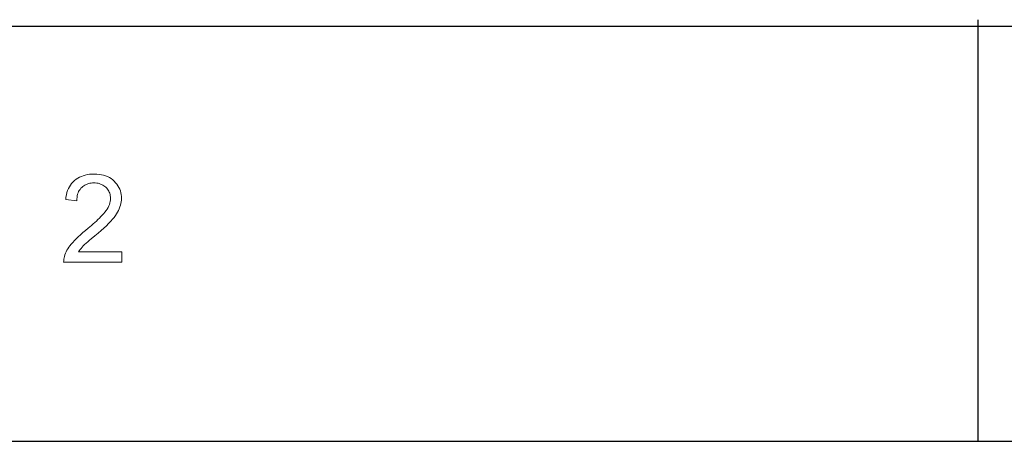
# Model space of a CAD drawing. Header units: millimetres. Extents: x 2163 to 2692, y -1564 to -1190.
# Tile 26 of 48: x 2582 to 2617, y -1564 to -1549. Entities that reach past the tile are written whole.
import ezdxf

# ---------------------------------------------------------------- set-up
doc = ezdxf.new("R2010")
doc.units = ezdxf.units.MM

msp = doc.modelspace()

# ---------------------------------------------------------------- linework, layer by layer
at = {"color": 7, "lineweight": 25, "ltscale": 0.3}
msp.add_line((2616.14, -1548.909), (2616.14, -1564.029), dxfattribs=at)
at = {"color": 7, "lineweight": 25}
for p, q in [((2679.145, -1549.154), (2175.144, -1549.154)), ((2162.54, -1564.029), (2691.116, -1564.029))]:
    msp.add_line(p, q, dxfattribs=at)
at = {"color": 7, "lineweight": 13}
for p in [(2466.025, -1549.154), (2466.025, -1549.154), (2492.665, -1549.154), (2492.665, -1549.154)]:
    msp.add_line(p, (2679.145, -1549.154), dxfattribs=at)
msp.add_lwpolyline([(2585.411, -1557.61), (2583.325, -1557.61), (2583.327, -1557.556), (2583.333, -1557.503), (2583.342, -1557.449), (2583.355, -1557.396), (2583.372, -1557.342), (2583.392, -1557.288), (2583.416, -1557.234), (2583.444, -1557.179), (2583.476, -1557.125), (2583.511, -1557.07), (2583.551, -1557.014), (2583.598, -1556.956), (2583.652, -1556.894), (2583.711, -1556.83), (2583.778, -1556.763), (2583.85, -1556.693), (2583.93, -1556.621), (2584.015, -1556.546), (2584.107, -1556.468), (2584.206, -1556.387), (2584.268, -1556.337), (2584.328, -1556.286), (2584.387, -1556.235), (2584.445, -1556.184), (2584.501, -1556.132), (2584.556, -1556.079), (2584.61, -1556.026), (2584.662, -1555.973), (2584.713, -1555.918), (2584.763, -1555.864), (2584.809, -1555.809), (2584.851, -1555.754), (2584.887, -1555.699), (2584.919, -1555.644), (2584.946, -1555.589), (2584.968, -1555.534), (2584.985, -1555.479), (2584.998, -1555.424), (2585.005, -1555.368), (2585.007, -1555.313), (2585.006, -1555.266), (2585.001, -1555.221), (2584.992, -1555.177), (2584.981, -1555.135), (2584.965, -1555.095), (2584.947, -1555.056), (2584.925, -1555.019), (2584.9, -1554.984), (2584.871, -1554.95), (2584.839, -1554.919), (2584.804, -1554.889), (2584.768, -1554.862), (2584.73, -1554.839), (2584.69, -1554.819), (2584.648, -1554.802), (2584.604, -1554.788), (2584.559, -1554.777), (2584.512, -1554.769), (2584.463, -1554.764), (2584.412, -1554.763), (2584.361, -1554.764), (2584.312, -1554.769), (2584.264, -1554.777), (2584.218, -1554.788), (2584.173, -1554.803), (2584.13, -1554.82), (2584.089, -1554.841), (2584.05, -1554.865), (2584.012, -1554.892), (2583.976, -1554.923), (2583.943, -1554.956), (2583.913, -1554.993), (2583.886, -1555.033), (2583.863, -1555.076), (2583.843, -1555.122), (2583.827, -1555.172), (2583.815, -1555.224), (2583.806, -1555.28), (2583.8, -1555.339), (2583.798, -1555.401), (2583.4, -1555.356), (2583.41, -1555.269), (2583.425, -1555.187), (2583.444, -1555.109), (2583.468, -1555.035), (2583.497, -1554.965), (2583.531, -1554.9), (2583.57, -1554.838), (2583.613, -1554.781), (2583.662, -1554.728), (2583.715, -1554.679), (2583.772, -1554.634), (2583.832, -1554.595), (2583.895, -1554.559), (2583.962, -1554.529), (2584.031, -1554.503), (2584.103, -1554.482), (2584.178, -1554.466), (2584.256, -1554.454), (2584.337, -1554.447), (2584.421, -1554.445), (2584.512, -1554.447), (2584.598, -1554.455), (2584.681, -1554.468), (2584.759, -1554.486), (2584.834, -1554.509), (2584.904, -1554.537), (2584.97, -1554.571), (2585.032, -1554.609), (2585.09, -1554.653), (2585.144, -1554.701), (2585.193, -1554.754), (2585.237, -1554.808), (2585.276, -1554.865), (2585.31, -1554.924), (2585.338, -1554.985), (2585.361, -1555.048), (2585.38, -1555.113), (2585.393, -1555.18), (2585.4, -1555.25), (2585.403, -1555.321), (2585.401, -1555.382), (2585.394, -1555.443), (2585.383, -1555.504), (2585.368, -1555.565), (2585.348, -1555.626), (2585.324, -1555.688), (2585.296, -1555.749), (2585.263, -1555.811), (2585.226, -1555.873), (2585.185, -1555.935), (2585.137, -1555.999), (2585.08, -1556.067), (2585.015, -1556.14), (2584.941, -1556.217), (2584.858, -1556.298), (2584.767, -1556.383), (2584.667, -1556.472), (2584.559, -1556.566), (2584.442, -1556.663), (2584.316, -1556.765), (2584.25, -1556.819), (2584.188, -1556.871), (2584.131, -1556.922), (2584.079, -1556.972), (2584.031, -1557.019), (2583.988, -1557.066), (2583.95, -1557.111), (2583.916, -1557.154), (2583.887, -1557.196), (2583.862, -1557.236), (2585.411, -1557.236)], close=True, dxfattribs=at)

doc.saveas('drawing.dxf')
